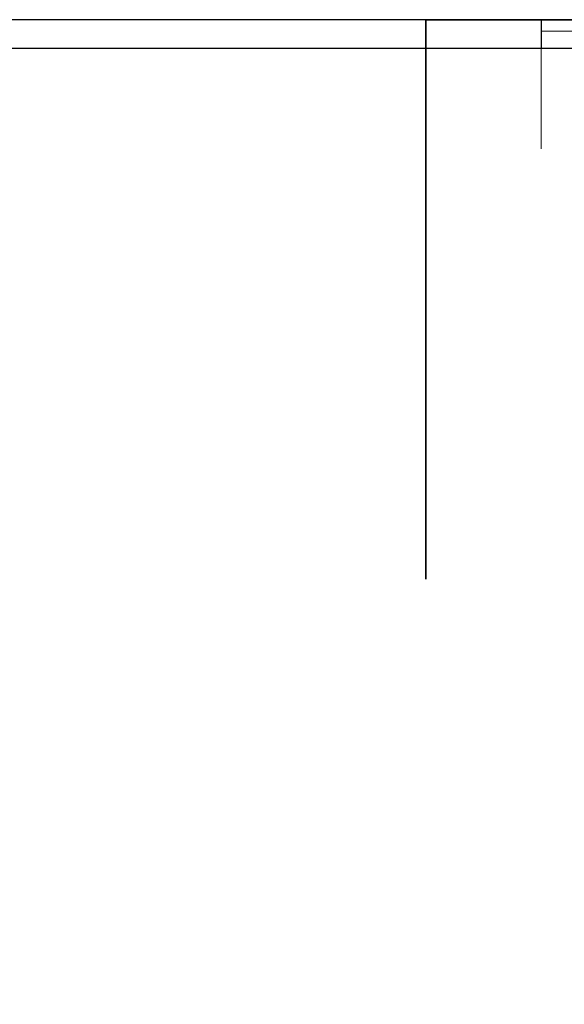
# Model space of a CAD drawing. Header units: metres. Extents: x 0 to 0.84, y 0 to 0.297.
# Tile 28 of 51: x 0.56 to 0.654, y 0.126 to 0.297. Entities that reach past the tile are written whole.
import ezdxf

# ---------------------------------------------------------------- set-up
doc = ezdxf.new("R2010")
doc.units = ezdxf.units.M
doc.linetypes.add('Teckovana 0.5x', pattern=[0.04, 0, -0.04])
doc.layers.add('Allgemein01', color=7, linetype='Continuous', lineweight=13)
doc.layers.add('Standard', color=7, linetype='Continuous', lineweight=25)

msp = doc.modelspace()

# ---------------------------------------------------------------- linework, layer by layer
at = {"layer": 'Allgemein01', "color": 52, "linetype": 'Continuous', "lineweight": 13, "true_color": 0xc8c832, "transparency": 33554687}
for q in [(0.65, 0.2746), (0.662, 0.295)]:
    msp.add_line((0.65, 0.295), q, dxfattribs=at)
at = {"layer": 'Standard', "color": 7, "linetype": 'Teckovana 0.5x', "lineweight": 35, "transparency": 33554687}
for p, q in [((0.63, 0), (0.63, 0.297)), ((0.63, 0.297), (0.84, 0.297))]:
    msp.add_line(p, q, dxfattribs=at)
at = {"layer": 'Standard', "color": 7, "linetype": 'Continuous', "lineweight": 25, "transparency": 33554687}
msp.add_line((0.65, 0.297), (0.65, 0.292), dxfattribs=at)
for points in [[(0, 0), (0.84, 0), (0.84, 0.297), (0, 0.297), (0, 0)], [(0.005, 0.005), (0.835, 0.005), (0.835, 0.292), (0.005, 0.292), (0.005, 0.005)]]:
    msp.add_lwpolyline(points, close=True, dxfattribs=at)

doc.saveas('drawing.dxf')
